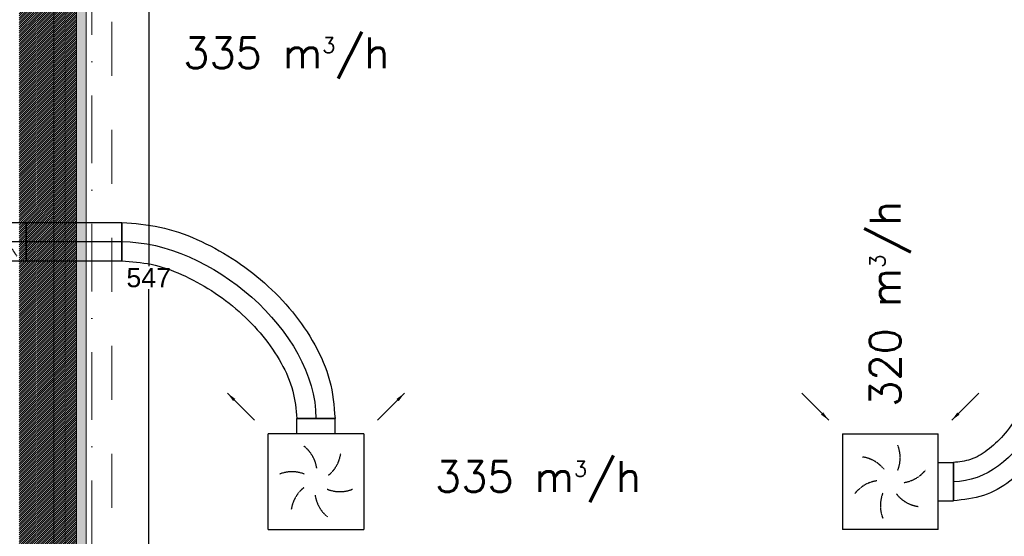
# Model space of a CAD drawing. Header units: millimetres. Extents: x -4612887 to -4536833, y -5457376 to -5415716.
# Tile 116 of 144: x -4581453 to -4576310, y -5435224 to -5432526. Entities that reach past the tile are written whole.
import ezdxf

# ---------------------------------------------------------------- set-up
doc = ezdxf.new("R2010")
doc.units = ezdxf.units.MM
doc.header["$MEASUREMENT"] = 0
for name, pattern in [('DASHED', [0.75, 0.5, -0.25]), ('Kropki i Kreski', [670.277762, 352.777767, -176.388884, 0, -141.111112]), ('Przerywana', [564.444447, 282.222223, -282.222223])]:
    doc.linetypes.add(name, pattern=pattern)
doc.layers.get('0').update_dxf_attribs({"color": 8, "lineweight": 18})
for name, color, linetype, lineweight in [('FLUID-N3', 7, 'Continuous', 30), ('FLUID-N3-160-ARRGR', 7, 'Continuous', 25), ('FLUID-W3', 7, 'Continuous', 30), ('FLUID-W3-160-ARRGR', 7, 'Continuous', 25), ('Osie', 8, 'Continuous', 18), ('TECHNOLOGIA', 8, 'Continuous', 18), ('Wymiarowanie', 8, 'Continuous', 18), ('Ścianki systemowe', 8, 'Continuous', 18), ('Ściany wewnętrzne', 7, 'Continuous', 18)]:
    doc.layers.add(name, color=color, linetype=linetype, lineweight=lineweight)
doc.layers.add('FLUID-N3-SYM', color=7, linetype='Continuous')
doc.layers.add('FLUID-W3-SYM', color=7, linetype='Continuous')
doc.styles.add('ARIAL', font='arial.ttf')
doc.styles.add('FDBES', font='simplex.shx')
doc.linetypes.add('ZIGZAG', pattern='A,0.0001,-0.2,[131,ltypeshp.shx,S=0.2,R=0,X=-0.2,Y=0],-0.4,[131,ltypeshp.shx,S=0.2,R=180,X=0.2,Y=0],-0.2', length=0.8001)
doc.dimstyles.new('FDBES', dxfattribs={"dimscale": 50, "dimtxt": 4, "dimasz": 2.5, "dimexe": 0.8, "dimexo": 2, "dimgap": 1, "dimtad": 1, "dimdsep": 46, "dimtxsty": 'FDBES', "dimcen": 2.5, "dimclrd": 4, "dimclre": 5, "dimadec": 0, "dimazin": 0, "dimtfac": 1, "dimtmove": 0, "dimatfit": 3, "dimfxl": 1, "dimarcsym": 0})
doc.dimstyles.get("Standard").update_dxf_attribs({"dimscale": 100, "dimtxt": 1, "dimasz": 0.18, "dimexe": 0.18, "dimexo": 0.0625, "dimgap": 0.09, "dimtad": 0, "dimtih": 1, "dimtoh": 1, "dimdec": 0, "dimlfac": 0.1, "dimzin": 0, "dimdsep": 46, "dimtxsty": 'ARIAL', "dimcen": 0.09, "dimclrt": 2, "dimadec": 0, "dimazin": 0, "dimtfac": 1, "dimtdec": 4, "dimtofl": 0, "dimtmove": 0, "dimatfit": 3, "dimfxl": 1, "dimtolj": 1, "dimtzin": 0, "dimarcsym": 0})

# ---------------------------------------------------------------- blocks, each defined once
blk = doc.blocks.new('*U220')
at = {"color": 0, "linetype": 'ByBlock', "lineweight": -2}
for p, q in [((-250, -250), (-250, 250)), ((250, 250), (-250, 250)), ((250, 250), (250, -250)), ((-250, -250), (250, -250)), ((-100, -250), (-100, -330)), ((100, -250), (100, -330))]:
    blk.add_line(p, q, dxfattribs=at)
at = {"color": 134, "linetype": 'Continuous', "lineweight": -2}
blk.add_line((100, -330), (-100, -330), dxfattribs=at)
at = {"color": 7, "linetype": 'DASHED'}
for centre, start, end in [((-170.8, 45.8), 8.1986, 51.8014), ((-45.8, 170.8), 308.1986, 351.8014), ((-125, -125), 68.1986, 111.8014), ((45.8, -170.8), 128.1986, 171.8014), ((125, 125), 248.1986, 291.8014), ((170.8, -45.8), 188.1986, 231.8014)]:
    blk.add_arc(centre, 176.8, start, end, dxfattribs=at)
blk = doc.blocks.new('*U599')
at = {"color": 0, "linetype": 'ByBlock', "lineweight": -2}
for p, q in [((-250, -250), (-250, 250)), ((250, 250), (-250, 250)), ((250, 250), (250, -250)), ((-250, -250), (250, -250)), ((-100, -250), (-100, -330)), ((100, -250), (100, -330))]:
    blk.add_line(p, q, dxfattribs=at)
at = {"color": 22, "linetype": 'Continuous', "lineweight": -2}
blk.add_line((100, -330), (-100, -330), dxfattribs=at)
at = {"color": 7, "linetype": 'DASHED'}
for centre, start, end in [((-170.8, 45.8), 8.1986, 51.8014), ((-45.8, 170.8), 308.1986, 351.8014), ((-125, -125), 68.1986, 111.8014), ((45.8, -170.8), 128.1986, 171.8014), ((125, 125), 248.1986, 291.8014), ((170.8, -45.8), 188.1986, 231.8014)]:
    blk.add_arc(centre, 176.8, start, end, dxfattribs=at)
blk = doc.blocks.new('*U598')
at = {"color": 22, "linetype": 'Continuous', "lineweight": -2}
for p, q in [((485, 840), (685, 840)), ((0, -100), (0, 100))]:
    blk.add_line(p, q, dxfattribs=at)
at = {"color": 22, "linetype": 'ZIGZAG', "lineweight": -2, "ltscale": 50}
for points in [[(685, 840), (672.6, 690.3), (637.4, 536.3), (505.5, 239.4), (410.2, 109.8), (294.6, 2.7), (157.3, -71.9), (0, -100)], [(485, 840), (475.1, 721.6), (445.7, 593.3), (335.4, 344.7), (259.9, 241.8), (176.1, 163.8), (88.9, 116.1), (0, 100)]]:
    blk.add_spline(points, degree=3, dxfattribs=at)
at = {"layer": 'FLUID-W3-SYM', "color": 7, "linetype": 'Continuous', "start_tangent": (0, -1), "end_tangent": (-1, 0)}
blk.add_spline([(585, 840), (0, 0)], degree=3, dxfattribs=at)
blk = doc.blocks.new('*U286')
at = {"color": 134, "linetype": 'Continuous', "lineweight": -2}
for p, q in [((-100, -100), (-100, 100)), ((100, 100), (100, -100))]:
    blk.add_line(p, q, dxfattribs=at)
at = {"color": 0, "linetype": 'ByBlock', "lineweight": -2}
for p, q in [((-100, 100), (100, 100)), ((-100, -100), (100, -100))]:
    blk.add_line(p, q, dxfattribs=at)
at = {"color": 7, "linetype": 'DASHED'}
blk.add_line((-50, 75), (50, -75), dxfattribs=at)
at = {"color": 7, "linetype": 'Continuous'}
blk.add_lwpolyline([(-4, 0, 8, 8, 1), (4, 0, 8, 8, 1)], format="xyseb", close=True, dxfattribs=at)
at = {"layer": 'FLUID-N3-SYM', "color": 7, "linetype": 'Continuous'}
blk.add_line((-100, 0), (100, 0), dxfattribs=at)
blk = doc.blocks.new('*U288')
at = {"color": 134, "linetype": 'Continuous', "lineweight": -2}
for p, q in [((-250, -100), (-250, 100)), ((250, 100), (250, -100))]:
    blk.add_line(p, q, dxfattribs=at)
at = {"color": 0, "linetype": 'ByBlock', "lineweight": -2}
for p, q in [((-250, 100), (250, 100)), ((-250, -100), (250, -100))]:
    blk.add_line(p, q, dxfattribs=at)
at = {"layer": 'FLUID-N3-SYM', "color": 7, "linetype": 'Continuous'}
blk.add_line((-250, 0), (250, 0), dxfattribs=at)
blk = doc.blocks.new('*U289')
at = {"color": 134, "linetype": 'Continuous', "lineweight": -2}
for p, q in [((-1013.2, 824), (-1013.2, 1024)), ((100, 0), (-100, 0))]:
    blk.add_line(p, q, dxfattribs=at)
at = {"color": 134, "linetype": 'ZIGZAG', "lineweight": -2, "ltscale": 50}
for points in [[(-1013.2, 1024), (-815.9, 1000.4), (-622, 935.5), (-437.6, 836.2), (-268.9, 708.2), (-122.7, 556.5), (-6.4, 385.3), (71.4, 198.3), (100, 0)], [(-1013.2, 824), (-861, 805.6), (-702.2, 752.3), (-546, 668.1), (-401.5, 558.6), (-277.5, 429.9), (-181.7, 289.1), (-121, 143.5), (-100, 0)]]:
    blk.add_spline(points, degree=3, dxfattribs=at)
at = {"layer": 'FLUID-N3-SYM', "color": 7, "linetype": 'Continuous', "start_tangent": (1, 0), "end_tangent": (0, -1)}
blk.add_spline([(-1013.2, 924), (0, 0)], degree=3, dxfattribs=at)
blk = doc.blocks.new('*D1173')
at = {"layer": 'Defpoints', "color": 0}
for p in [(-4581455.7, -5431139), (-4580779.3, -5431139), (-4581455.7, -5436608.5)]:
    blk.add_point(p, dxfattribs=at)
at = {"layer": 'Wymiarowanie', "color": 0, "lineweight": -2}
for p, q in [((-4581449.4, -5431139), (-4580761.3, -5431139)), ((-4580779.3, -5431157), (-4580779.3, -5433813.9)), ((-4580779.3, -5436590.5), (-4580779.3, -5433933.6)), ((-4581449.4, -5436608.5), (-4580761.3, -5436608.5))]:
    blk.add_line(p, q, dxfattribs=at)
at = {"layer": 'Wymiarowanie', "color": 0}
for points in [[(-4580776.3, -5431157), (-4580782.3, -5431157), (-4580779.3, -5431139)], [(-4580782.3, -5436590.5), (-4580776.3, -5436590.5), (-4580779.3, -5436608.5)]]:
    blk.add_solid(points, dxfattribs=at)
at = {"layer": 'Wymiarowanie', "color": 2, "insert": (-4580779.3, -5433873.8), "char_height": 100, "attachment_point": 5, "style": 'ARIAL'}
blk.add_mtext('\\A1;547', dxfattribs=at)

msp = doc.modelspace()

# ---------------------------------------------------------------- hatches: boundary and pattern name
at = {"layer": 'Ścianki systemowe', "linetype": 'Continuous'}
msp.add_hatch(color=8, dxfattribs=at).paths.add_polyline_path([(-4581155.7, -5436714.1), (-4581105.7, -5436714.1), (-4581105.7, -5430114.1), (-4581155.7, -5430114.1)])
at = {"layer": 'Ściany wewnętrzne', "linetype": 'Continuous'}
h = msp.add_hatch(dxfattribs=at)
h.set_pattern_fill('BLOCZKI_CERAMICZNE', color=8, scale=0.1, style=0, pattern_type=2)
h.set_pattern_definition([(45, (-5041082.6295, -5975265.876), (-5.65685425, 5.65685425), [])])
h.paths.add_polyline_path([(-4583415.1, -5429958.7), (-4583330.2, -5430043.6), (-4584450.7, -5431164.1), (-4584620.5, -5431164.1)])
h.paths.add_polyline_path([(-4585143.5, -5431694), (-4585146.9, -5431690.6), (-4584620.5, -5431164.1), (-4584450.7, -5431164.1), (-4585062.1, -5431775.4)])
h.paths.add_polyline_path([(-4581455.7, -5433585.1), (-4581455.7, -5432364.1), (-4581275.7, -5432364.1), (-4581275.7, -5433585.1), (-4581418.9, -5433585.1)])
h.paths.add_polyline_path([(-4581455.7, -5432364.1), (-4581455.7, -5431164.1), (-4581275.7, -5431164.1), (-4581275.7, -5432364.1)])
h.paths.add_polyline_path([(-4583273.7, -5429817.3), (-4583170.5, -5429714.1), (-4582481.7, -5429714.1), (-4582481.7, -5429834.1), (-4583120.7, -5429834.1), (-4583188.8, -5429902.2)])
edge = h.paths.add_edge_path()
edge.add_line((-4583694.4, -5431139), (-4583574.4, -5431019))
edge.add_line((-4583574.4, -5431019), (-4582569.2, -5431019))
edge.add_spline(control_points=[(-4582569.2, -5431019), (-4582565.8, -5431049.1), (-4582562.8, -5431089.1), (-4582560.8, -5431129.2), (-4582560.3, -5431139)], knot_values=[571.189489, 571.189489, 571.189489, 571.189489, 661.847014, 691.458491, 691.458491, 691.458491, 691.458491], degree=3, periodic=0)
edge.add_line((-4582560.3, -5431139), (-4583694.4, -5431139))
h.paths.add_polyline_path([(-4581455.7, -5431164.1), (-4581455.7, -5430635.1), (-4581386.4, -5430635.1), (-4581275.7, -5430635.1), (-4581275.7, -5431164.1)])
h.paths.add_polyline_path([(-4581455.7, -5430435.1), (-4581455.7, -5429914.1), (-4581275.7, -5429914.1), (-4581275.7, -5430114.1), (-4581275.7, -5430435.1), (-4581386.4, -5430435.1)])
h.paths.add_polyline_path([(-4584425.7, -5431139), (-4584305.7, -5431019), (-4583857.2, -5431019), (-4583977.2, -5431139)])
h.paths.add_polyline_path([(-4583977.2, -5431139), (-4583857.2, -5431019), (-4583715.8, -5431019), (-4583835.8, -5431139)])
h.paths.add_polyline_path([(-4583835.8, -5431139), (-4583715.8, -5431019), (-4583574.4, -5431019), (-4583694.4, -5431139)])
h.paths.add_polyline_path([(-4583415.1, -5429958.7), (-4583370.5, -5429914.1), (-4583318.3, -5429914.1), (-4583259.5, -5429972.9), (-4583330.2, -5430043.6)])
h.paths.add_polyline_path([(-4583344.4, -5429888), (-4583273.7, -5429817.3), (-4583188.8, -5429902.2), (-4583200.7, -5429914.1), (-4583318.3, -5429914.1)])
h.paths.add_polyline_path([(-4581386.4, -5430535.1), (-4581386.4, -5430435.1), (-4581275.7, -5430435.1), (-4581275.7, -5430535.1), (-4581386.4, -5430535.1)])
h.paths.add_polyline_path([(-4581386.4, -5430635.1), (-4581386.4, -5430535.1), (-4581275.7, -5430535.1), (-4581275.7, -5430635.1), (-4581386.4, -5430635.1)])
edge = h.paths.add_edge_path()
edge.add_line((-4582569.2, -5431019), (-4582481.7, -5431019))
edge.add_line((-4582481.7, -5431019), (-4582481.7, -5431139))
edge.add_line((-4582481.7, -5431139), (-4582560.3, -5431139))
edge.add_spline(control_points=[(-4582560.3, -5431139), (-4582560.8, -5431129.2), (-4582562.8, -5431089.1), (-4582565.8, -5431049.1), (-4582569.2, -5431019)], knot_values=[571.189489, 571.189489, 571.189489, 571.189489, 600.800966, 691.458491, 691.458491, 691.458491, 691.458491], degree=3, periodic=0)
h.paths.add_polyline_path([(-4581455.7, -5430535.1), (-4581455.7, -5430435.1), (-4581386.4, -5430435.1), (-4581386.4, -5430535.1)])
h.paths.add_polyline_path([(-4581455.7, -5430635.1), (-4581455.7, -5430535.1), (-4581386.4, -5430535.1), (-4581386.4, -5430635.1)])
h.paths.add_polyline_path([(-4581455.7, -5431139), (-4581481.7, -5431139), (-4581481.7, -5431119), (-4581481.7, -5431019), (-4581455.7, -5431019)])
h.paths.add_polyline_path([(-4583344.4, -5429888), (-4583318.3, -5429914.1), (-4583370.5, -5429914.1)])
h = msp.add_hatch(dxfattribs=at)
h.set_pattern_fill('BLOCZKI_CERAMICZNE', color=8, scale=0.1, style=0, pattern_type=2)
h.set_pattern_definition([(45, (-455935.69, -541680.761), (-5.656854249, 5.656854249), [])])
h.paths.add_polyline_path([(-4581275.7, -5436714.1), (-4581155.7, -5436714.1), (-4581155.7, -5430114.1), (-4581275.7, -5430114.1)])
h = msp.add_hatch(dxfattribs=at)
h.set_pattern_fill('BLOCZKI_CERAMICZNE', color=8, scale=0.1, style=0, pattern_type=2)
h.set_pattern_definition([(45, (-5043091.3806, -5978469.8605), (-5.65685425, 5.65685425), [])])
h.paths.add_polyline_path([(-4584455.7, -5436089), (-4584455.7, -5435969), (-4583065.7, -5435969), (-4583065.7, -5436609), (-4581456.2, -5436609), (-4581455.7, -5436608.5), (-4581455.7, -5433785.1), (-4581418.9, -5433785.1), (-4581275.7, -5433785.1), (-4581275.7, -5436714.1), (-4581275.7, -5436789.1), (-4583145.7, -5436789.1), (-4583185.2, -5436789.1), (-4583185.7, -5436788.6), (-4583185.7, -5436089.5), (-4583186.2, -5436089)])
h.paths.add_polyline_path([(-4587075.7, -5436089), (-4587075.7, -5435969), (-4586855.7, -5435969), (-4586855.7, -5436089)])
h.paths.add_polyline_path([(-4585855.7, -5436089), (-4585855.7, -5435969), (-4585655.7, -5435969), (-4585655.7, -5436089)])
h.paths.add_polyline_path([(-4581418.9, -5433785.1), (-4581418.9, -5433685.1), (-4581275.7, -5433685.1), (-4581275.7, -5433785.1), (-4581418.9, -5433785.1)])
h.paths.add_polyline_path([(-4581418.9, -5433685.1), (-4581418.9, -5433585.1), (-4581275.7, -5433585.1), (-4581275.7, -5433685.1), (-4581418.9, -5433685.1)])
h.paths.add_polyline_path([(-4587155.7, -5436089), (-4587155.7, -5435969), (-4587075.7, -5435969), (-4587075.7, -5436089)])
h.paths.add_polyline_path([(-4581455.7, -5433785.1), (-4581455.7, -5433685.1), (-4581418.9, -5433685.1), (-4581418.9, -5433785.1)])
h.paths.add_polyline_path([(-4581455.7, -5433685.1), (-4581455.7, -5433585.1), (-4581418.9, -5433585.1), (-4581418.9, -5433685.1)])
h.paths.add_polyline_path([(-4581038.8, -5436691), (-4581038.8, -5437929.1), (-4581362.6, -5437929.1), (-4581362.6, -5436691)], flags=9)

# ---------------------------------------------------------------- linework, layer by layer
at = {"layer": 'Osie', "color": 8, "linetype": 'Kropki i Kreski'}
msp.add_line((-4581075.7, -5450704.9), (-4581075.7, -5422757.6), dxfattribs=at)
at = {"layer": 'TECHNOLOGIA', "color": 10, "linetype": 'Przerywana'}
msp.add_lwpolyline([(-4588379.1, -5437333.9), (-4580971.9, -5437333.9), (-4580971.9, -5428786.7), (-4583649.1, -5428786.7), (-4588379.1, -5433488.2), (-4588379.1, -5437333.9)], dxfattribs=at)
at = {"layer": 'Ścianki systemowe', "color": 8, "linetype": 'Continuous', "flags": 128}
for points in [[(-4581155.7, -5430114.1), (-4581155.7, -5436714.1)], [(-4581105.7, -5436714.1), (-4581105.7, -5430114.1)]]:
    msp.add_lwpolyline(points, dxfattribs=at)
at = {"layer": 'Ściany wewnętrzne', "color": 8, "linetype": 'Continuous', "flags": 128}
for points in [[(-4581275.7, -5429834.1), (-4581275.7, -5436789.1)], [(-4581155.7, -5436714.1), (-4581155.7, -5430114.1)]]:
    msp.add_lwpolyline(points, dxfattribs=at)

# ---------------------------------------------------------------- block references
at = {"layer": 'FLUID-N3', "color": 134, "linetype": 'Continuous'}
for name, p in [('*U286', (-4581518.9, -5433685.1)), ('*U288', (-4581168.9, -5433685.1)), ('*U289', (-4579905.7, -5434609.1))]:
    msp.add_blockref(name, p, dxfattribs=at)
at = {"layer": 'FLUID-N3', "color": 134, "linetype": 'Continuous', "rotation": 180}
msp.add_blockref('*U220', (-4579905.7, -5434939.1), dxfattribs=at)
at = {"layer": 'FLUID-W3', "color": 22, "linetype": 'Continuous'}
msp.add_blockref('*U598', (-4576575.7, -5434939.1), dxfattribs=at)
at = {"layer": 'FLUID-W3', "color": 22, "linetype": 'Continuous', "rotation": 90}
msp.add_blockref('*U599', (-4576905.7, -5434939.1), dxfattribs=at)

# ---------------------------------------------------------------- texts
at = {"layer": 'FLUID-N3-160-ARRGR', "color": 60, "char_height": 160, "attachment_point": 5, "style": 'FDBES'}
for insert in [(-4580061.1, -5432725.5), (-4578746.2, -5434939.1)]:
    msp.add_mtext('335 m{\\A2;\\H0.5x;3}/h\\P', dxfattribs=dict(at, insert=insert))
at = {"layer": 'FLUID-W3-160-ARRGR', "color": 60, "insert": (-4576905.7, -5434010.1), "char_height": 160, "attachment_point": 5, "rotation": 90, "style": 'FDBES'}
msp.add_mtext('320 m{\\A2;\\H0.5x;3}/h\\P', dxfattribs=at)

# ---------------------------------------------------------------- dimensions: what is measured, and where the dimension line sits
at = {"layer": 'Wymiarowanie', "color": 2}
dim = msp.add_linear_dim(base=(-4580779.3, -5431139), p1=(-4581455.7, -5436608.5), p2=(-4581455.7, -5431139), angle=90, dimstyle='Standard', dxfattribs=at)
dim.commit()
dim.dimension.update_dxf_attribs({"geometry": '*D1173', "text_midpoint": (-4580779.3, -5433873.8)})

# ---------------------------------------------------------------- leaders
at = {"layer": 'FLUID-N3-160-ARRGR'}
for points in [[(-4580367.8, -5434477), (-4580226.4, -5434618.4)], [(-4579443.6, -5434477), (-4579585, -5434618.4)]]:
    msp.add_leader(points, dimstyle='FDBES', override={"dimscale": 20, "dimclrd": 7}, dxfattribs=at)
at = {"layer": 'FLUID-W3-160-ARRGR'}
for points in [[(-4577226.4, -5434618.4), (-4577367.8, -5434477)], [(-4576585, -5434618.4), (-4576443.6, -5434477)]]:
    msp.add_leader(points, dimstyle='FDBES', override={"dimscale": 20, "dimclrd": 7}, dxfattribs=at)

doc.saveas('drawing.dxf')
